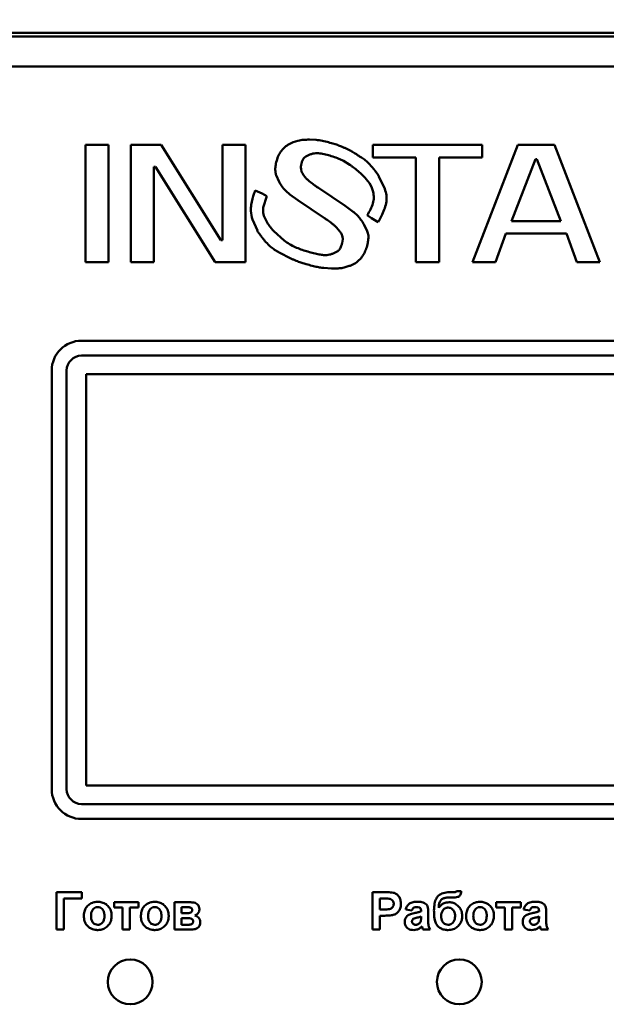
# Model space of a CAD drawing. Header units: millimetres. Extents: x 0 to 218, y 0 to 297.
# Tile 4 of 7: x 62 to 101, y 170 to 236. Entities that reach past the tile are written whole.
import ezdxf

# ---------------------------------------------------------------- set-up
doc = ezdxf.new("R2010")
doc.units = ezdxf.units.MM
doc.styles.add('SLDTEXTSTYLE0', font='TXT', dxfattribs={"width": 0.7, "bigfont": 'bigfont'})
doc.styles.add('SLDTEXTSTYLE1', font='TXT', dxfattribs={"width": 0.7})
doc.dimstyles.new('SLDDIMSTYLE0', dxfattribs={"dimtxt": 5, "dimasz": 5, "dimexe": 0, "dimexo": 0.0625, "dimgap": 1.25, "dimtad": 2, "dimdec": 1, "dimrnd": 1e-09, "dimzin": 12, "dimdsep": 46, "dimtxsty": 'SLDTEXTSTYLE1', "dimsah": 1, "dimcen": 0.09, "dimadec": 0, "dimazin": 3, "dimtfac": 1, "dimtdec": 3, "dimtofl": 0, "dimtmove": 0, "dimatfit": 3, "dimfxl": 1, "dimfrac": 2, "dimtolj": 1, "dimtzin": 12, "dimarcsym": 0})

# ---------------------------------------------------------------- blocks, each defined once
blk = doc.blocks.new('_D')
at = {"color": 7, "linetype": 'Continuous', "lineweight": 0}
for p, q in [((43.765, 230.329), (43.765, 256.32)), ((138.765, 230.329), (138.765, 256.32)), ((43.765, 255.32), (138.765, 255.32))]:
    blk.add_line(p, q, dxfattribs=at)
at = {"color": 7, "linetype": 'Continuous', "lineweight": 18}
for points in [[(43.765, 255.32), (48.765, 254.55), (48.765, 256.089)], [(138.765, 255.32), (133.765, 256.089), (133.765, 254.55)]]:
    blk.add_solid(points, dxfattribs=at)
at = {"color": 7, "linetype": 'Continuous', "lineweight": 18, "insert": (89.311, 261.765), "char_height": 5, "attachment_point": 1, "style": 'SLDTEXTSTYLE0'}
blk.add_mtext('Ш', dxfattribs=at)

msp = doc.modelspace()

# ---------------------------------------------------------------- linework, layer by layer
at = {"color": 7, "linetype": 'Continuous', "lineweight": 50}
for p, q in [((50.765, 235.319), (131.765, 235.319)), ((131.765, 235.069), (50.765, 235.069)), ((52.958, 233.069), (129.573, 233.069)), ((80.478, 228.095), (80.161, 227.99)), ((81.689, 228.152), (81.249, 228.171)), ((83.05, 227.836), (82.716, 227.937)), ((66.265, 227.811), (66.265, 219.978)), ((67.81, 227.811), (66.265, 227.811)), ((67.81, 219.978), (67.81, 227.811)), ((71.324, 227.811), (69.301, 227.811)), ((69.301, 227.811), (69.301, 219.978)), ((75.318, 221.433), (71.324, 227.811)), ((75.424, 227.811), (75.424, 221.433)), ((76.968, 227.811), (75.424, 227.811)), ((76.968, 219.978), (76.968, 227.811)), ((79.631, 227.692), (79.433, 227.489)), ((84.011, 227.412), (83.698, 227.568)), ((92.784, 227.811), (85.488, 227.811)), ((85.488, 227.811), (85.488, 226.972)), ((95.18, 227.811), (92.144, 219.978)), ((92.784, 226.972), (92.784, 227.811)), ((97.629, 227.811), (95.18, 227.811)), ((100.664, 219.978), (97.629, 227.811)), ((79.138, 227.027), (79.056, 226.767)), ((81.006, 227.036), (81.281, 227.171)), ((82.022, 227.239), (82.51, 227.126)), ((83.521, 226.746), (83.946, 226.492)), ((84.593, 227.049), (84.59, 227.05)), ((84.597, 227.05), (84.593, 227.049)), ((84.732, 226.968), (84.597, 227.05)), ((85.488, 226.972), (88.364, 226.972)), ((88.364, 226.972), (88.364, 219.978)), ((89.908, 219.978), (89.908, 226.972)), ((89.908, 226.972), (92.784, 226.972)), ((94.753, 222.719), (96.351, 226.86)), ((96.351, 226.86), (96.457, 226.86)), ((96.457, 226.86), (98.055, 222.719)), ((70.845, 219.978), (70.845, 226.357)), ((70.845, 226.357), (70.952, 226.357)), ((70.952, 226.357), (74.945, 219.978)), ((80.687, 226.44), (80.719, 226.588)), ((80.718, 226.048), (80.691, 226.173)), ((79.026, 225.786), (79.223, 225.347)), ((80.95, 225.662), (80.852, 225.792)), ((81.405, 225.256), (81.231, 225.395)), ((85.892, 225.706), (85.897, 225.709)), ((86.281, 224.877), (85.892, 225.706)), ((78.086, 224.56), (77.62, 224.775)), ((83.631, 223.741), (81.852, 224.937)), ((78.407, 224.394), (78.086, 224.56)), ((78.152, 223.628), (78.407, 224.394)), ((79.926, 224.51), (80.473, 224.109)), ((80.473, 224.109), (82.261, 222.91)), ((84.164, 223.349), (83.631, 223.741)), ((77.442, 222.823), (77.763, 222.101)), ((85.104, 223.12), (85.402, 222.913)), ((85.402, 222.913), (85.84, 222.638)), ((98.055, 222.719), (94.753, 222.719)), ((77.763, 222.101), (77.754, 222.094)), ((79.557, 221.419), (78.855, 222.053)), ((83.055, 222.295), (83.273, 222.034)), ((85.113, 222.056), (84.893, 222.505)), ((75.424, 221.433), (75.318, 221.433)), ((83.475, 221.518), (83.436, 221.247)), ((93.678, 219.978), (94.381, 221.88)), ((94.381, 221.88), (98.427, 221.88)), ((98.427, 221.88), (99.131, 219.978)), ((83.1, 220.686), (82.792, 220.536)), ((79.233, 220.613), (79.994, 220.223)), ((81.892, 220.492), (81.243, 220.648)), ((84.483, 220.029), (84.693, 220.25)), ((66.265, 219.978), (67.81, 219.978)), ((69.301, 219.978), (70.845, 219.978)), ((74.945, 219.978), (76.968, 219.978)), ((80.678, 219.946), (81.037, 219.837)), ((82.218, 219.582), (82.711, 219.551)), ((83.565, 219.613), (83.912, 219.717)), ((88.364, 219.978), (89.908, 219.978)), ((92.144, 219.978), (93.678, 219.978)), ((99.131, 219.978), (100.664, 219.978)), ((116.515, 214.719), (66.015, 214.719)), ((66.015, 213.719), (116.515, 213.719)), ((64.015, 212.719), (64.015, 184.719)), ((65.015, 184.719), (65.015, 212.719)), ((116.215, 212.469), (66.315, 212.469)), ((66.315, 212.469), (66.315, 184.969)), ((66.315, 184.969), (116.215, 184.969)), ((116.515, 183.719), (66.015, 183.719)), ((66.015, 182.719), (116.515, 182.719)), ((91.399, 177.883), (91.079, 177.883)), ((64.337, 177.819), (64.337, 175.319)), ((66.035, 177.819), (64.337, 177.819)), ((64.817, 177.403), (66.035, 177.403)), ((64.817, 175.319), (64.817, 177.403)), ((66.035, 177.403), (66.035, 177.819)), ((85.47, 177.819), (85.47, 175.319)), ((86.27, 177.819), (85.47, 177.819)), ((85.951, 177.403), (86.205, 177.403)), ((85.951, 176.666), (85.951, 177.403)), ((90.62, 177.467), (90.684, 177.467)), ((90.939, 177.819), (90.688, 177.819)), ((69.817, 177.146), (68.183, 177.146)), ((68.183, 177.146), (68.183, 176.794)), ((68.183, 176.794), (68.76, 176.794)), ((68.76, 176.794), (68.76, 175.319)), ((69.24, 176.794), (69.817, 176.794)), ((69.24, 175.319), (69.24, 176.794)), ((69.817, 176.794), (69.817, 177.146)), ((72.221, 177.146), (72.221, 175.319)), ((73.254, 177.146), (72.221, 177.146)), ((72.702, 176.409), (72.702, 176.826)), ((72.702, 176.826), (72.999, 176.826)), ((86.239, 176.666), (85.951, 176.666)), ((87.681, 176.666), (88.098, 176.601)), ((88.707, 176.583), (88.707, 176.537)), ((95.374, 177.146), (93.739, 177.146)), ((93.739, 177.146), (93.739, 176.794)), ((93.739, 176.794), (94.316, 176.794)), ((94.316, 176.794), (94.316, 175.319)), ((94.797, 175.319), (94.797, 176.794)), ((94.797, 176.794), (95.374, 176.794)), ((95.374, 176.794), (95.374, 177.146)), ((95.566, 176.666), (95.983, 176.601)), ((96.592, 176.583), (96.592, 176.537)), ((72.999, 176.409), (72.702, 176.409)), ((72.702, 176.089), (72.947, 176.089)), ((72.702, 175.64), (72.702, 176.089)), ((85.951, 175.319), (85.951, 176.249)), ((85.951, 176.249), (86.28, 176.249)), ((88.707, 176.185), (88.707, 176.094)), ((89.188, 175.917), (89.188, 176.478)), ((96.592, 176.185), (96.592, 176.094)), ((97.072, 175.917), (97.072, 176.478)), ((64.337, 175.319), (64.817, 175.319)), ((68.76, 175.319), (69.24, 175.319)), ((72.221, 175.319), (73.346, 175.319)), ((73.08, 175.64), (72.702, 175.64)), ((85.47, 175.319), (85.951, 175.319)), ((88.835, 175.319), (89.316, 175.319)), ((94.316, 175.319), (94.797, 175.319)), ((96.72, 175.319), (97.201, 175.319))]:
    msp.add_line(p, q, dxfattribs=at)
for centre in [(69.265, 171.819), (91.265, 171.819)]:
    msp.add_circle(centre, 1.5, dxfattribs=at)
for centre, radius, start, end in [((66.015, 212.719), 2, 90, 180), ((66.015, 212.719), 1, 90, 180), ((66.015, 184.719), 2, 180, 270), ((66.015, 184.719), 1, 180, 270)]:
    msp.add_arc(centre, radius, start, end, dxfattribs=at)
for points, knots in [([(80.161, 227.99), (80.099, 227.965), (79.975, 227.914), (79.792, 227.822), (79.685, 227.736), (79.631, 227.692)], [0, 0, 0, 0, 0.327175, 0.660089, 1, 1, 1, 1]), ([(81.249, 228.171), (81.183, 228.17), (81.049, 228.169), (80.854, 228.159), (80.662, 228.139), (80.54, 228.11), (80.478, 228.095)], [0, 0, 0, 0, 0.257527, 0.515096, 0.756531, 1, 1, 1, 1]), ([(82.716, 227.937), (82.652, 227.955), (82.452, 228.011), (82.18, 228.078), (81.901, 228.13), (81.76, 228.145), (81.689, 228.152)], [0, 0, 0, 0, 0.190196, 0.593736, 0.796504, 1, 1, 1, 1]), ([(79.433, 227.489), (79.39, 227.438), (79.311, 227.342), (79.207, 227.189), (79.161, 227.081), (79.138, 227.027)], [0, 0, 0, 0, 0.363146, 0.678574, 1, 1, 1, 1]), ([(83.698, 227.568), (83.637, 227.596), (83.517, 227.653), (83.348, 227.727), (83.193, 227.788), (83.098, 227.82), (83.05, 227.836)], [0, 0, 0, 0, 0.285416, 0.570856, 0.785274, 1, 1, 1, 1]), ([(84.59, 227.05), (84.536, 227.088), (84.426, 227.164), (84.275, 227.262), (84.136, 227.345), (84.052, 227.389), (84.011, 227.412)], [0, 0, 0, 0, 0.291963, 0.584536, 0.792137, 1, 1, 1, 1]), ([(79.056, 226.767), (79.04, 226.702), (78.997, 226.526), (78.952, 226.233), (78.97, 225.964), (79.015, 225.82), (79.026, 225.786)], [0, 0, 0, 0, 0.201151, 0.545743, 0.892876, 1, 1, 1, 1]), ([(80.719, 226.588), (80.737, 226.652), (80.774, 226.782), (80.871, 226.943), (80.966, 227.009), (81.006, 227.036)], [0, 0, 0, 0, 0.3672456, 0.7382692, 1, 1, 1, 1]), ([(81.281, 227.171), (81.344, 227.193), (81.471, 227.237), (81.661, 227.267), (81.847, 227.266), (81.963, 227.248), (82.022, 227.239)], [0, 0, 0, 0, 0.265723, 0.531644, 0.763776, 1, 1, 1, 1]), ([(82.51, 227.126), (82.574, 227.108), (82.779, 227.049), (83.052, 226.96), (83.324, 226.848), (83.456, 226.78), (83.521, 226.746)], [0, 0, 0, 0, 0.184609, 0.590315, 0.794694, 1, 1, 1, 1]), ([(85.61, 226.117), (85.569, 226.169), (85.444, 226.326), (85.241, 226.553), (84.995, 226.793), (84.82, 226.909), (84.732, 226.968)], [0, 0, 0, 0, 0.162764, 0.488473, 0.742304, 1, 1, 1, 1]), ([(80.691, 226.173), (80.686, 226.206), (80.678, 226.267), (80.676, 226.357), (80.683, 226.412), (80.687, 226.44)], [0, 0, 0, 0, 0.373096, 0.684236, 1, 1, 1, 1]), ([(80.852, 225.792), (80.833, 225.819), (80.798, 225.873), (80.749, 225.957), (80.729, 226.017), (80.718, 226.048)], [0, 0, 0, 0, 0.3449275, 0.669748, 1, 1, 1, 1]), ([(83.946, 226.492), (84.001, 226.453), (84.272, 226.259), (84.653, 225.946), (85.102, 225.476), (85.392, 225.077), (85.485, 224.765), (85.513, 224.671)], [0, 0, 0, 0, 0.081756, 0.409296, 0.601776, 0.879808, 1, 1, 1, 1]), ([(85.716, 225.983), (85.706, 225.996), (85.686, 226.023), (85.651, 226.068), (85.625, 226.099), (85.61, 226.117)], [0, 0, 0, 0, 0.292563, 0.585125, 1, 1, 1, 1]), ([(85.897, 225.709), (85.88, 225.738), (85.846, 225.795), (85.786, 225.887), (85.741, 225.948), (85.716, 225.983)], [0, 0, 0, 0, 0.304501, 0.609027, 1, 1, 1, 1]), ([(79.223, 225.347), (79.257, 225.289), (79.365, 225.105), (79.582, 224.805), (79.81, 224.61), (79.926, 224.51)], [0, 0, 0, 0, 0.181931, 0.584871, 1, 1, 1, 1]), ([(81.231, 225.395), (81.18, 225.438), (81.105, 225.501), (81.011, 225.59), (80.97, 225.638), (80.95, 225.662)], [0, 0, 0, 0, 0.515789, 0.757333, 1, 1, 1, 1]), ([(77.62, 224.775), (77.598, 224.712), (77.487, 224.397), (77.362, 223.945), (77.3, 223.341), (77.389, 223.017), (77.442, 222.823)], [0, 0, 0, 0, 0.099976, 0.500905, 0.701483, 1, 1, 1, 1]), ([(81.852, 224.937), (81.797, 224.974), (81.694, 225.045), (81.544, 225.15), (81.452, 225.221), (81.405, 225.256)], [0, 0, 0, 0, 0.364174, 0.681993, 1, 1, 1, 1]), ([(85.513, 224.671), (85.532, 224.544), (85.569, 224.289), (85.483, 223.736), (85.259, 223.372), (85.104, 223.12)], [0, 0, 0, 0, 0.231928, 0.468163, 1, 1, 1, 1]), ([(85.84, 222.638), (85.872, 222.697), (85.97, 222.871), (86.194, 223.318), (86.398, 223.863), (86.418, 224.46), (86.328, 224.735), (86.281, 224.877)], [0, 0, 0, 0, 0.084631, 0.253957, 0.635557, 0.811264, 1, 1, 1, 1]), ([(78.587, 222.378), (78.548, 222.433), (78.433, 222.597), (78.265, 222.886), (78.13, 223.256), (78.145, 223.51), (78.152, 223.628)], [0, 0, 0, 0, 0.147433, 0.442841, 0.740029, 1, 1, 1, 1]), ([(84.893, 222.505), (84.857, 222.561), (84.751, 222.731), (84.578, 222.96), (84.365, 223.183), (84.231, 223.294), (84.164, 223.349)], [0, 0, 0, 0, 0.178376, 0.535634, 0.766777, 1, 1, 1, 1]), ([(82.261, 222.91), (82.317, 222.873), (82.483, 222.76), (82.701, 222.605), (82.911, 222.438), (83.007, 222.343), (83.055, 222.295)], [0, 0, 0, 0, 0.198972, 0.597924, 0.798414, 1, 1, 1, 1]), ([(77.754, 222.094), (77.771, 222.065), (77.801, 222.015), (77.846, 221.945), (77.875, 221.904), (77.89, 221.883)], [0, 0, 0, 0, 0.398915, 0.699314, 1, 1, 1, 1]), ([(78.671, 222.266), (78.661, 222.28), (78.642, 222.305), (78.613, 222.342), (78.596, 222.366), (78.587, 222.378)], [0, 0, 0, 0, 0.357004, 0.67849, 1, 1, 1, 1]), ([(78.855, 222.053), (78.832, 222.078), (78.789, 222.125), (78.728, 222.195), (78.69, 222.243), (78.671, 222.266)], [0, 0, 0, 0, 0.355597, 0.677633, 1, 1, 1, 1]), ([(83.273, 222.034), (83.311, 221.979), (83.373, 221.888), (83.45, 221.73), (83.477, 221.609), (83.476, 221.531), (83.475, 221.518)], [0, 0, 0, 0, 0.3547, 0.586073, 0.930611, 1, 1, 1, 1]), ([(85.1, 221.068), (85.115, 221.133), (85.156, 221.302), (85.197, 221.582), (85.181, 221.854), (85.13, 222.006), (85.113, 222.056)], [0, 0, 0, 0, 0.199369, 0.520221, 0.843107, 1, 1, 1, 1]), ([(77.89, 221.883), (77.9, 221.87), (77.917, 221.846), (77.943, 221.811), (77.959, 221.79), (77.966, 221.779)], [0, 0, 0, 0, 0.387215, 0.6936, 1, 1, 1, 1]), ([(77.966, 221.779), (78.006, 221.726), (78.202, 221.455), (78.507, 221.11), (78.913, 220.796), (79.126, 220.674), (79.233, 220.613)], [0, 0, 0, 0, 0.1151593, 0.5775999, 0.7873978, 1, 1, 1, 1]), ([(81.243, 220.648), (81.179, 220.666), (80.859, 220.758), (80.407, 220.917), (79.909, 221.166), (79.675, 221.335), (79.557, 221.419)], [0, 0, 0, 0, 0.10718, 0.53655, 0.766669, 1, 1, 1, 1]), ([(83.436, 221.247), (83.418, 221.183), (83.377, 221.035), (83.281, 220.825), (83.156, 220.729), (83.1, 220.686)], [0, 0, 0, 0, 0.298918, 0.688431, 1, 1, 1, 1]), ([(84.693, 220.25), (84.733, 220.303), (84.846, 220.45), (84.994, 220.721), (85.064, 220.952), (85.1, 221.068)], [0, 0, 0, 0, 0.21757, 0.603056, 1, 1, 1, 1]), ([(79.994, 220.223), (80.055, 220.195), (80.176, 220.139), (80.35, 220.065), (80.517, 220), (80.624, 219.964), (80.678, 219.946)], [0, 0, 0, 0, 0.271118, 0.542254, 0.770965, 1, 1, 1, 1]), ([(82.792, 220.536), (82.728, 220.516), (82.536, 220.454), (82.227, 220.434), (81.993, 220.474), (81.892, 220.492)], [0, 0, 0, 0, 0.219746, 0.663137, 1, 1, 1, 1]), ([(83.912, 219.717), (83.974, 219.74), (84.099, 219.788), (84.258, 219.864), (84.386, 219.945), (84.451, 220.001), (84.483, 220.029)], [0, 0, 0, 0, 0.305292, 0.610849, 0.80416, 1, 1, 1, 1]), ([(81.037, 219.837), (81.101, 219.819), (81.294, 219.765), (81.586, 219.691), (81.915, 219.619), (82.117, 219.594), (82.218, 219.582)], [0, 0, 0, 0, 0.165315, 0.495981, 0.747504, 1, 1, 1, 1]), ([(82.711, 219.551), (82.778, 219.55), (82.954, 219.547), (83.185, 219.554), (83.403, 219.577), (83.511, 219.601), (83.565, 219.613)], [0, 0, 0, 0, 0.232977, 0.614177, 0.8065, 1, 1, 1, 1]), ([(90.78, 177.465), (90.847, 177.466), (90.973, 177.469), (91.13, 177.493), (91.251, 177.536), (91.327, 177.619), (91.381, 177.738), (91.393, 177.832), (91.399, 177.883)], [0, 0, 0, 0, 0.2323457, 0.4398215, 0.5537147, 0.6698962, 0.8209881, 1, 1, 1, 1]), ([(91.079, 177.883), (91.069, 177.871), (91.051, 177.845), (90.999, 177.823), (90.961, 177.821), (90.939, 177.819)], [0, 0, 0, 0, 0.291708, 0.588179, 1, 1, 1, 1]), ([(86.205, 177.403), (86.238, 177.403), (86.305, 177.402), (86.432, 177.4), (86.525, 177.391), (86.585, 177.385)], [0, 0, 0, 0, 0.263002, 0.52604, 1, 1, 1, 1]), ([(86.862, 177.781), (86.796, 177.792), (86.665, 177.813), (86.466, 177.818), (86.335, 177.819), (86.27, 177.819)], [0, 0, 0, 0, 0.33792, 0.66872, 1, 1, 1, 1]), ([(86.585, 177.385), (86.63, 177.373), (86.721, 177.347), (86.822, 177.252), (86.874, 177.141), (86.878, 177.068), (86.88, 177.036)], [0, 0, 0, 0, 0.28064, 0.564382, 0.806921, 1, 1, 1, 1]), ([(87.361, 177.044), (87.358, 177.111), (87.351, 177.261), (87.271, 177.482), (87.114, 177.663), (86.965, 177.752), (86.879, 177.777), (86.862, 177.781)], [0, 0, 0, 0, 0.2095114, 0.4690708, 0.7201156, 0.9465576, 1, 1, 1, 1]), ([(90.688, 177.819), (90.621, 177.818), (90.42, 177.813), (90.138, 177.76), (89.873, 177.61), (89.698, 177.382), (89.588, 177.034), (89.578, 176.758), (89.572, 176.598)], [0, 0, 0, 0, 0.104024, 0.313787, 0.441069, 0.569088, 0.751395, 1, 1, 1, 1]), ([(89.893, 176.775), (89.895, 176.841), (89.901, 176.975), (89.942, 177.16), (90.041, 177.306), (90.184, 177.412), (90.387, 177.46), (90.538, 177.464), (90.62, 177.467)], [0, 0, 0, 0, 0.170833, 0.342689, 0.477544, 0.612291, 0.788474, 1, 1, 1, 1]), ([(90.684, 177.467), (90.692, 177.467), (90.708, 177.466), (90.74, 177.466), (90.764, 177.465), (90.78, 177.465)], [0, 0, 0, 0, 0.250004, 0.500009, 1, 1, 1, 1]), ([(67.091, 177.178), (67.025, 177.175), (66.852, 177.166), (66.584, 177.068), (66.353, 176.865), (66.2, 176.584), (66.177, 176.376), (66.163, 176.258)], [0, 0, 0, 0, 0.137718, 0.355391, 0.573064, 0.757844, 1, 1, 1, 1]), ([(66.644, 176.233), (66.647, 176.3), (66.653, 176.434), (66.718, 176.614), (66.832, 176.742), (66.961, 176.816), (67.053, 176.823), (67.094, 176.826)], [0, 0, 0, 0, 0.241133, 0.484628, 0.668592, 0.85335, 1, 1, 1, 1]), ([(68.022, 176.238), (68.019, 176.305), (68.011, 176.474), (67.917, 176.734), (67.719, 176.975), (67.457, 177.133), (67.235, 177.176), (67.116, 177.178), (67.091, 177.178)], [0, 0, 0, 0, 0.135663, 0.343038, 0.548582, 0.75807, 0.951088, 1, 1, 1, 1]), ([(67.094, 176.826), (67.15, 176.82), (67.261, 176.808), (67.392, 176.708), (67.49, 176.568), (67.536, 176.406), (67.54, 176.288), (67.542, 176.236)], [0, 0, 0, 0, 0.199714, 0.401263, 0.571167, 0.813421, 1, 1, 1, 1]), ([(70.906, 177.178), (70.839, 177.175), (70.666, 177.166), (70.398, 177.068), (70.167, 176.865), (70.014, 176.584), (69.991, 176.376), (69.978, 176.258)], [0, 0, 0, 0, 0.1377182, 0.3553914, 0.5730641, 0.7578444, 1, 1, 1, 1]), ([(70.458, 176.233), (70.461, 176.3), (70.467, 176.434), (70.532, 176.614), (70.646, 176.742), (70.775, 176.816), (70.867, 176.823), (70.908, 176.826)], [0, 0, 0, 0, 0.2411334, 0.4846276, 0.6685918, 0.8533503, 1, 1, 1, 1]), ([(71.837, 176.238), (71.833, 176.305), (71.825, 176.474), (71.731, 176.734), (71.533, 176.975), (71.271, 177.133), (71.049, 177.176), (70.93, 177.178), (70.906, 177.178)], [0, 0, 0, 0, 0.1356631, 0.3430381, 0.5485821, 0.7580704, 0.9510884, 1, 1, 1, 1]), ([(70.908, 176.826), (70.964, 176.82), (71.076, 176.808), (71.206, 176.708), (71.304, 176.568), (71.35, 176.406), (71.354, 176.288), (71.356, 176.236)], [0, 0, 0, 0, 0.1997136, 0.401263, 0.571167, 0.8134213, 1, 1, 1, 1]), ([(72.999, 176.826), (73.066, 176.824), (73.162, 176.822), (73.278, 176.799), (73.342, 176.77), (73.383, 176.728), (73.404, 176.68), (73.406, 176.645), (73.407, 176.628)], [0, 0, 0, 0, 0.39324, 0.559078, 0.696821, 0.797454, 0.898342, 1, 1, 1, 1]), ([(73.407, 176.628), (73.405, 176.603), (73.402, 176.56), (73.369, 176.505), (73.317, 176.46), (73.194, 176.414), (73.082, 176.411), (72.999, 176.409)], [0, 0, 0, 0, 0.14005, 0.249383, 0.358655, 0.529628, 1, 1, 1, 1]), ([(73.888, 176.675), (73.882, 176.743), (73.873, 176.854), (73.789, 176.986), (73.67, 177.076), (73.487, 177.137), (73.339, 177.143), (73.254, 177.146)], [0, 0, 0, 0, 0.225664, 0.366559, 0.507488, 0.717323, 1, 1, 1, 1]), ([(73.582, 176.261), (73.637, 176.284), (73.738, 176.327), (73.84, 176.454), (73.883, 176.573), (73.887, 176.649), (73.888, 176.675)], [0, 0, 0, 0, 0.322025, 0.590196, 0.859352, 1, 1, 1, 1]), ([(86.88, 177.036), (86.875, 176.989), (86.867, 176.904), (86.802, 176.799), (86.714, 176.727), (86.526, 176.659), (86.363, 176.663), (86.239, 176.666)], [0, 0, 0, 0, 0.1672251, 0.2975558, 0.4279748, 0.5644108, 1, 1, 1, 1]), ([(86.803, 176.285), (86.868, 176.306), (86.996, 176.348), (87.171, 176.481), (87.303, 176.673), (87.356, 176.876), (87.36, 177), (87.361, 177.044)], [0, 0, 0, 0, 0.197698, 0.395619, 0.635391, 0.870206, 1, 1, 1, 1]), ([(88.446, 177.178), (88.379, 177.176), (88.217, 177.171), (87.992, 177.113), (87.81, 176.958), (87.723, 176.804), (87.691, 176.698), (87.681, 176.666)], [0, 0, 0, 0, 0.199112, 0.484676, 0.670105, 0.89787, 1, 1, 1, 1]), ([(88.098, 176.601), (88.113, 176.64), (88.137, 176.704), (88.2, 176.776), (88.286, 176.82), (88.355, 176.823), (88.397, 176.826)], [0, 0, 0, 0, 0.305481, 0.497369, 0.690436, 1, 1, 1, 1]), ([(88.397, 176.826), (88.466, 176.825), (88.554, 176.823), (88.646, 176.771), (88.683, 176.722), (88.704, 176.657), (88.706, 176.608), (88.707, 176.583)], [0, 0, 0, 0, 0.4409117, 0.5599399, 0.679608, 0.8356965, 1, 1, 1, 1]), ([(89.188, 176.478), (89.186, 176.545), (89.183, 176.678), (89.16, 176.86), (89.066, 177.006), (88.933, 177.1), (88.721, 177.173), (88.554, 177.176), (88.446, 177.178)], [0, 0, 0, 0, 0.166246, 0.33334, 0.447204, 0.586985, 0.732154, 1, 1, 1, 1]), ([(89.572, 176.598), (89.573, 176.531), (89.576, 176.317), (89.596, 176.008), (89.704, 175.685), (89.889, 175.477), (90.129, 175.34), (90.341, 175.291), (90.471, 175.288), (90.504, 175.287)], [0, 0, 0, 0, 0.1084378, 0.3491966, 0.5003929, 0.652655, 0.7897876, 0.9461055, 1, 1, 1, 1]), ([(90.587, 177.146), (90.52, 177.143), (90.367, 177.136), (90.14, 177.052), (89.979, 176.911), (89.913, 176.807), (89.893, 176.775)], [0, 0, 0, 0, 0.242715, 0.554839, 0.860812, 1, 1, 1, 1]), ([(90.053, 176.218), (90.057, 176.285), (90.064, 176.42), (90.148, 176.605), (90.276, 176.731), (90.408, 176.787), (90.484, 176.792), (90.516, 176.794)], [0, 0, 0, 0, 0.2446409, 0.4916566, 0.7209487, 0.8855354, 1, 1, 1, 1]), ([(90.516, 176.794), (90.571, 176.788), (90.683, 176.777), (90.826, 176.673), (90.936, 176.517), (90.979, 176.353), (90.982, 176.248), (90.983, 176.216)], [0, 0, 0, 0, 0.199338, 0.400664, 0.61964, 0.881803, 1, 1, 1, 1]), ([(91.463, 176.22), (91.46, 176.287), (91.45, 176.454), (91.346, 176.709), (91.158, 176.938), (90.919, 177.098), (90.718, 177.143), (90.608, 177.146), (90.587, 177.146)], [0, 0, 0, 0, 0.1423, 0.354009, 0.573292, 0.764241, 0.955763, 1, 1, 1, 1]), ([(92.648, 177.178), (92.581, 177.175), (92.408, 177.166), (92.14, 177.068), (91.909, 176.865), (91.756, 176.584), (91.733, 176.376), (91.72, 176.258)], [0, 0, 0, 0, 0.137718, 0.355391, 0.573064, 0.757844, 1, 1, 1, 1]), ([(92.201, 176.233), (92.203, 176.3), (92.209, 176.434), (92.274, 176.614), (92.389, 176.742), (92.517, 176.816), (92.609, 176.823), (92.65, 176.826)], [0, 0, 0, 0, 0.241133, 0.484628, 0.668592, 0.85335, 1, 1, 1, 1]), ([(93.579, 176.238), (93.576, 176.305), (93.568, 176.474), (93.473, 176.734), (93.276, 176.975), (93.013, 177.133), (92.791, 177.176), (92.672, 177.178), (92.648, 177.178)], [0, 0, 0, 0, 0.135663, 0.343038, 0.548582, 0.75807, 0.951088, 1, 1, 1, 1]), ([(92.65, 176.826), (92.706, 176.82), (92.818, 176.808), (92.948, 176.708), (93.046, 176.568), (93.092, 176.406), (93.096, 176.288), (93.098, 176.236)], [0, 0, 0, 0, 0.199714, 0.401263, 0.571167, 0.813421, 1, 1, 1, 1]), ([(96.33, 177.178), (96.264, 177.176), (96.101, 177.171), (95.877, 177.113), (95.694, 176.958), (95.608, 176.804), (95.576, 176.698), (95.566, 176.666)], [0, 0, 0, 0, 0.199112, 0.484676, 0.670105, 0.89787, 1, 1, 1, 1]), ([(95.983, 176.601), (95.998, 176.64), (96.022, 176.704), (96.085, 176.776), (96.171, 176.82), (96.24, 176.823), (96.282, 176.826)], [0, 0, 0, 0, 0.305481, 0.497369, 0.690436, 1, 1, 1, 1]), ([(96.282, 176.826), (96.351, 176.825), (96.438, 176.823), (96.531, 176.771), (96.568, 176.722), (96.589, 176.657), (96.591, 176.608), (96.592, 176.583)], [0, 0, 0, 0, 0.440912, 0.55994, 0.679608, 0.835696, 1, 1, 1, 1]), ([(97.072, 176.478), (97.071, 176.545), (97.067, 176.678), (97.044, 176.86), (96.951, 177.006), (96.817, 177.1), (96.605, 177.173), (96.438, 177.176), (96.33, 177.178)], [0, 0, 0, 0, 0.166246, 0.33334, 0.447204, 0.586985, 0.732154, 1, 1, 1, 1]), ([(66.163, 176.258), (66.166, 176.192), (66.173, 176.005), (66.253, 175.738), (66.437, 175.506), (66.686, 175.354), (66.916, 175.293), (67.064, 175.288), (67.094, 175.287)], [0, 0, 0, 0, 0.132278, 0.369199, 0.538292, 0.707501, 0.939211, 1, 1, 1, 1]), ([(67.094, 175.64), (67.039, 175.646), (66.927, 175.657), (66.797, 175.756), (66.696, 175.897), (66.65, 176.062), (66.646, 176.182), (66.644, 176.233)], [0, 0, 0, 0, 0.197612, 0.397245, 0.566614, 0.816032, 1, 1, 1, 1]), ([(67.094, 175.287), (67.161, 175.291), (67.328, 175.299), (67.583, 175.396), (67.816, 175.595), (67.974, 175.859), (68.02, 176.086), (68.022, 176.212), (68.022, 176.238)], [0, 0, 0, 0, 0.135378, 0.3364549, 0.5389429, 0.7453294, 0.9471787, 1, 1, 1, 1]), ([(67.542, 176.236), (67.539, 176.169), (67.534, 176.035), (67.47, 175.855), (67.357, 175.725), (67.229, 175.65), (67.136, 175.643), (67.094, 175.64)], [0, 0, 0, 0, 0.240516, 0.483531, 0.66681, 0.850952, 1, 1, 1, 1]), ([(69.978, 176.258), (69.98, 176.192), (69.987, 176.005), (70.067, 175.738), (70.251, 175.506), (70.5, 175.354), (70.73, 175.293), (70.878, 175.288), (70.909, 175.287)], [0, 0, 0, 0, 0.132278, 0.369199, 0.538292, 0.707501, 0.939211, 1, 1, 1, 1]), ([(70.908, 175.64), (70.853, 175.646), (70.741, 175.657), (70.611, 175.756), (70.51, 175.897), (70.464, 176.062), (70.46, 176.182), (70.458, 176.233)], [0, 0, 0, 0, 0.197612, 0.397245, 0.566614, 0.816032, 1, 1, 1, 1]), ([(71.356, 176.236), (71.353, 176.169), (71.348, 176.035), (71.284, 175.855), (71.172, 175.725), (71.043, 175.65), (70.95, 175.643), (70.908, 175.64)], [0, 0, 0, 0, 0.2405158, 0.4835313, 0.6668104, 0.8509523, 1, 1, 1, 1]), ([(70.909, 175.287), (70.976, 175.291), (71.142, 175.299), (71.397, 175.396), (71.63, 175.595), (71.788, 175.859), (71.834, 176.086), (71.836, 176.212), (71.837, 176.238)], [0, 0, 0, 0, 0.135378, 0.3364549, 0.5389429, 0.7453294, 0.9471787, 1, 1, 1, 1]), ([(72.947, 176.089), (73.013, 176.087), (73.138, 176.085), (73.286, 176.069), (73.385, 176.033), (73.437, 175.99), (73.467, 175.928), (73.47, 175.884), (73.471, 175.861)], [0, 0, 0, 0, 0.311207, 0.583911, 0.68923, 0.795843, 0.891598, 1, 1, 1, 1]), ([(73.952, 175.804), (73.944, 175.869), (73.93, 175.985), (73.837, 176.128), (73.718, 176.219), (73.625, 176.248), (73.582, 176.261)], [0, 0, 0, 0, 0.305046, 0.544674, 0.785478, 1, 1, 1, 1]), ([(86.28, 176.249), (86.346, 176.25), (86.467, 176.251), (86.642, 176.26), (86.75, 176.277), (86.803, 176.285)], [0, 0, 0, 0, 0.380489, 0.689463, 1, 1, 1, 1]), ([(88.256, 176.417), (88.191, 176.403), (88.05, 176.371), (87.86, 176.303), (87.719, 176.177), (87.64, 176.03), (87.619, 175.911), (87.617, 175.845), (87.617, 175.835)], [0, 0, 0, 0, 0.209674, 0.45611, 0.62433, 0.792297, 0.968452, 1, 1, 1, 1]), ([(88.098, 175.875), (88.1, 175.899), (88.105, 175.946), (88.142, 176.001), (88.174, 176.026), (88.186, 176.036)], [0, 0, 0, 0, 0.3709921, 0.7462662, 1, 1, 1, 1]), ([(88.186, 176.036), (88.225, 176.053), (88.309, 176.091), (88.488, 176.125), (88.621, 176.161), (88.707, 176.185)], [0, 0, 0, 0, 0.234051, 0.508172, 1, 1, 1, 1]), ([(88.707, 176.537), (88.644, 176.515), (88.538, 176.479), (88.387, 176.444), (88.3, 176.426), (88.256, 176.417)], [0, 0, 0, 0, 0.4296808, 0.7146703, 1, 1, 1, 1]), ([(88.707, 176.094), (88.707, 176.061), (88.706, 176.007), (88.702, 175.932), (88.694, 175.892), (88.689, 175.872)], [0, 0, 0, 0, 0.447478, 0.722712, 1, 1, 1, 1]), ([(89.316, 175.319), (89.285, 175.379), (89.228, 175.488), (89.189, 175.693), (89.188, 175.832), (89.188, 175.917)], [0, 0, 0, 0, 0.323762, 0.59123, 1, 1, 1, 1]), ([(90.51, 175.64), (90.455, 175.646), (90.345, 175.658), (90.212, 175.755), (90.117, 175.883), (90.061, 176.041), (90.056, 176.158), (90.053, 176.218)], [0, 0, 0, 0, 0.199565, 0.400322, 0.576132, 0.780174, 1, 1, 1, 1]), ([(90.504, 175.287), (90.571, 175.29), (90.744, 175.298), (91.011, 175.391), (91.25, 175.597), (91.417, 175.861), (91.461, 176.084), (91.463, 176.204), (91.463, 176.22)], [0, 0, 0, 0, 0.134378, 0.349496, 0.553521, 0.758171, 0.967177, 1, 1, 1, 1]), ([(90.983, 176.216), (90.979, 176.148), (90.971, 176.013), (90.89, 175.838), (90.774, 175.716), (90.644, 175.65), (90.555, 175.643), (90.51, 175.64)], [0, 0, 0, 0, 0.242101, 0.486689, 0.67857, 0.840063, 1, 1, 1, 1]), ([(91.72, 176.258), (91.722, 176.192), (91.729, 176.005), (91.809, 175.738), (91.993, 175.506), (92.242, 175.354), (92.472, 175.293), (92.62, 175.288), (92.651, 175.287)], [0, 0, 0, 0, 0.132278, 0.369199, 0.538292, 0.707501, 0.939211, 1, 1, 1, 1]), ([(92.65, 175.64), (92.595, 175.646), (92.484, 175.657), (92.353, 175.756), (92.252, 175.897), (92.206, 176.062), (92.202, 176.182), (92.201, 176.233)], [0, 0, 0, 0, 0.197612, 0.397245, 0.566614, 0.816032, 1, 1, 1, 1]), ([(93.098, 176.236), (93.095, 176.169), (93.09, 176.035), (93.026, 175.855), (92.914, 175.725), (92.785, 175.65), (92.692, 175.643), (92.65, 175.64)], [0, 0, 0, 0, 0.240516, 0.483531, 0.66681, 0.850952, 1, 1, 1, 1]), ([(92.651, 175.287), (92.718, 175.291), (92.884, 175.299), (93.139, 175.396), (93.372, 175.595), (93.53, 175.859), (93.576, 176.086), (93.578, 176.212), (93.579, 176.238)], [0, 0, 0, 0, 0.135378, 0.336455, 0.538943, 0.745329, 0.947179, 1, 1, 1, 1]), ([(96.141, 176.417), (96.076, 176.403), (95.935, 176.371), (95.744, 176.303), (95.603, 176.177), (95.525, 176.03), (95.504, 175.911), (95.502, 175.845), (95.502, 175.835)], [0, 0, 0, 0, 0.209674, 0.45611, 0.62433, 0.792297, 0.968452, 1, 1, 1, 1]), ([(95.983, 175.875), (95.985, 175.899), (95.99, 175.946), (96.027, 176.001), (96.058, 176.026), (96.071, 176.036)], [0, 0, 0, 0, 0.3709921, 0.7462662, 1, 1, 1, 1]), ([(96.071, 176.036), (96.109, 176.053), (96.194, 176.091), (96.372, 176.125), (96.506, 176.161), (96.592, 176.185)], [0, 0, 0, 0, 0.234051, 0.508172, 1, 1, 1, 1]), ([(96.592, 176.537), (96.528, 176.515), (96.423, 176.479), (96.271, 176.444), (96.184, 176.426), (96.141, 176.417)], [0, 0, 0, 0, 0.4296808, 0.7146703, 1, 1, 1, 1]), ([(96.592, 176.094), (96.591, 176.061), (96.591, 176.007), (96.586, 175.932), (96.578, 175.892), (96.574, 175.872)], [0, 0, 0, 0, 0.447478, 0.722712, 1, 1, 1, 1]), ([(97.201, 175.319), (97.169, 175.379), (97.112, 175.488), (97.074, 175.693), (97.073, 175.832), (97.072, 175.917)], [0, 0, 0, 0, 0.3237624, 0.5912299, 1, 1, 1, 1]), ([(73.471, 175.861), (73.47, 175.834), (73.467, 175.79), (73.437, 175.733), (73.388, 175.688), (73.267, 175.645), (73.159, 175.642), (73.08, 175.64)], [0, 0, 0, 0, 0.153404, 0.26067, 0.367826, 0.534662, 1, 1, 1, 1]), ([(73.346, 175.319), (73.413, 175.322), (73.548, 175.328), (73.728, 175.39), (73.858, 175.503), (73.934, 175.635), (73.95, 175.742), (73.952, 175.796), (73.952, 175.804)], [0, 0, 0, 0, 0.2296365, 0.4615683, 0.636531, 0.8118189, 0.9733287, 1, 1, 1, 1]), ([(87.617, 175.835), (87.623, 175.767), (87.634, 175.641), (87.73, 175.48), (87.862, 175.364), (88.032, 175.297), (88.153, 175.291), (88.215, 175.287)], [0, 0, 0, 0, 0.222319, 0.411804, 0.601009, 0.795937, 1, 1, 1, 1]), ([(88.349, 175.64), (88.315, 175.643), (88.254, 175.648), (88.178, 175.695), (88.127, 175.754), (88.101, 175.818), (88.099, 175.858), (88.098, 175.875)], [0, 0, 0, 0, 0.263878, 0.473917, 0.683179, 0.866416, 1, 1, 1, 1]), ([(88.215, 175.287), (88.282, 175.292), (88.417, 175.302), (88.611, 175.39), (88.717, 175.484), (88.773, 175.533)], [0, 0, 0, 0, 0.321929, 0.645532, 1, 1, 1, 1]), ([(88.582, 175.721), (88.558, 175.706), (88.516, 175.678), (88.438, 175.647), (88.382, 175.643), (88.349, 175.64)], [0, 0, 0, 0, 0.335472, 0.604358, 1, 1, 1, 1]), ([(88.689, 175.872), (88.684, 175.856), (88.673, 175.825), (88.639, 175.772), (88.605, 175.741), (88.582, 175.721)], [0, 0, 0, 0, 0.266084, 0.514485, 1, 1, 1, 1]), ([(88.773, 175.533), (88.774, 175.528), (88.778, 175.518), (88.783, 175.498), (88.787, 175.483), (88.79, 175.473)], [0, 0, 0, 0, 0.250122, 0.500258, 1, 1, 1, 1]), ([(88.79, 175.473), (88.794, 175.457), (88.803, 175.423), (88.818, 175.371), (88.829, 175.337), (88.835, 175.319)], [0, 0, 0, 0, 0.3126759, 0.6562017, 1, 1, 1, 1]), ([(95.502, 175.835), (95.508, 175.767), (95.518, 175.641), (95.614, 175.48), (95.747, 175.364), (95.917, 175.297), (96.038, 175.291), (96.1, 175.287)], [0, 0, 0, 0, 0.222319, 0.411804, 0.601009, 0.795937, 1, 1, 1, 1]), ([(96.233, 175.64), (96.2, 175.643), (96.139, 175.648), (96.062, 175.695), (96.012, 175.754), (95.986, 175.818), (95.984, 175.858), (95.983, 175.875)], [0, 0, 0, 0, 0.263878, 0.473917, 0.683179, 0.866416, 1, 1, 1, 1]), ([(96.1, 175.287), (96.167, 175.292), (96.302, 175.302), (96.496, 175.39), (96.602, 175.484), (96.657, 175.533)], [0, 0, 0, 0, 0.321929, 0.645532, 1, 1, 1, 1]), ([(96.466, 175.721), (96.443, 175.706), (96.401, 175.678), (96.322, 175.647), (96.267, 175.643), (96.233, 175.64)], [0, 0, 0, 0, 0.335472, 0.604358, 1, 1, 1, 1]), ([(96.574, 175.872), (96.569, 175.856), (96.558, 175.825), (96.524, 175.772), (96.489, 175.741), (96.466, 175.721)], [0, 0, 0, 0, 0.266084, 0.514485, 1, 1, 1, 1]), ([(96.657, 175.533), (96.659, 175.528), (96.662, 175.518), (96.668, 175.498), (96.672, 175.483), (96.674, 175.473)], [0, 0, 0, 0, 0.250122, 0.500258, 1, 1, 1, 1]), ([(96.674, 175.473), (96.679, 175.457), (96.688, 175.423), (96.702, 175.371), (96.714, 175.337), (96.72, 175.319)], [0, 0, 0, 0, 0.312676, 0.656202, 1, 1, 1, 1])]:
    msp.add_open_spline(points, degree=3, knots=knots, dxfattribs=at)

# ---------------------------------------------------------------- dimensions: what is measured, and where the dimension line sits
at = {"color": 7, "linetype": 'Continuous', "lineweight": 18}
dim = msp.add_linear_dim(base=(138.765, 255.32), p1=(43.765, 230.319), p2=(138.765, 230.319), text='Ш', dimstyle='SLDDIMSTYLE0', dxfattribs=at)
dim.commit()
dim.dimension.update_dxf_attribs({"geometry": '_D', "text_midpoint": (91.265, 255.32), "dimtype": 160})

doc.saveas('drawing.dxf')
